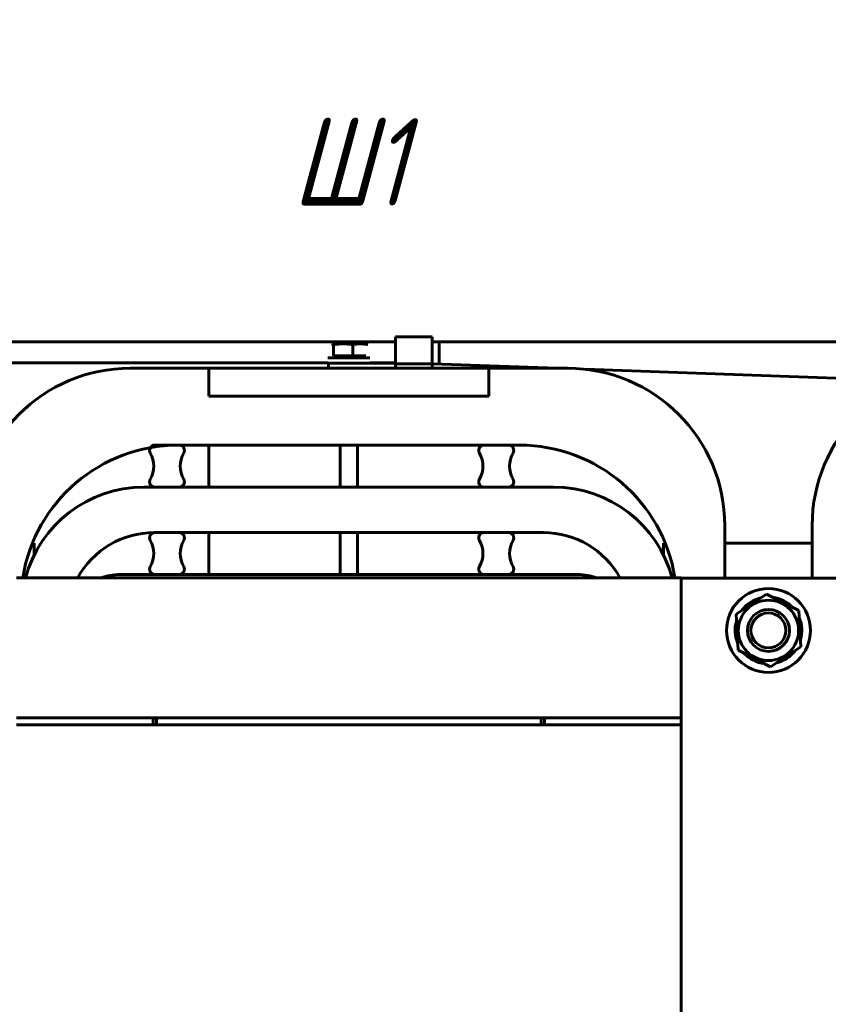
# Model space of a CAD drawing. Header units: millimetres. Extents: x 0 to 420, y 0 to 594.
# Tile 16 of 17: x 203 to 249, y 447 to 503. Entities that reach past the tile are written whole.
import ezdxf

# ---------------------------------------------------------------- set-up
doc = ezdxf.new("R2010")
doc.units = ezdxf.units.MM
doc.linetypes.add('K5LT_BASIC', pattern=[0])
doc.linetypes.add('K5LT_THIN', pattern=[0])
doc.layers.add('Системный слой', color=7, linetype='Continuous')
doc.styles.add('KDIMTEXTSTYLE', font='GOST_AU.SHX', dxfattribs={"width": 0.96, "oblique": 15, "height": 5})
doc.dimstyles.new('KDIMSTYLE (0.20)', dxfattribs={"dimtxt": 5, "dimasz": 1, "dimexe": 2, "dimexo": 0, "dimgap": 1, "dimtad": 1, "dimlfac": 5, "dimtxsty": 'KDIMTEXTSTYLE', "dimsah": 1, "dimcen": 0, "dimdle": 1, "dimadec": 0, "dimazin": 0, "dimtfac": 0.667, "dimtmove": 0, "dimatfit": 3, "dimfxl": 1, "dimtvp": 1, "dimtolj": 1, "dimtzin": 0, "dimarcsym": 0})

# ---------------------------------------------------------------- blocks, each defined once
blk = doc.blocks.new('U158')
at = {"layer": 'Системный слой', "color": 150, "linetype": 'K5LT_BASIC', "lineweight": 60, "true_color": 0x0080ff}
for p, q in [((209.266, 483.201), (213.766, 483.201)), ((229.766, 483.201), (234.266, 483.201))]:
    blk.add_line(p, q, dxfattribs=at)
blk = doc.blocks.new('U159')
at = {"layer": 'Системный слой', "color": 150, "linetype": 'K5LT_BASIC', "lineweight": 60, "true_color": 0x0080ff}
for start, end in [(103.6176, 142.6976), (43.6176, 82.6976), (163.6176, 202.6976), (343.6176, 22.6976), (283.6176, 322.6976), (223.6176, 262.6976)]:
    blk.add_arc((245.766, 468.201), 1.91, start, end, dxfattribs=at)
blk = doc.blocks.new('U160')
at = {"layer": 'Системный слой', "color": 150, "linetype": 'K5LT_BASIC', "lineweight": 60, "true_color": 0x0080ff}
blk.add_line((202.766, 462.801), (240.766, 462.801), dxfattribs=at)
blk = doc.blocks.new('U177')
at = {"layer": 'Системный слой', "color": 150, "linetype": 'K5LT_BASIC', "lineweight": 60, "true_color": 0x0080ff}
for p, q in [((213.766, 476.401), (213.766, 478.801)), ((213.766, 471.401), (213.766, 473.801))]:
    blk.add_line(p, q, dxfattribs=at)
blk = doc.blocks.new('U186')
at = {"layer": 'Системный слой', "color": 150, "linetype": 'K5LT_BASIC', "lineweight": 60, "true_color": 0x0080ff}
for p, q in [((184.966, 462.801), (192.766, 462.801)), ((202.766, 462.801), (210.566, 462.801))]:
    blk.add_line(p, q, dxfattribs=at)
blk = doc.blocks.new('U187')
at = {"layer": 'Системный слой', "color": 150, "linetype": 'K5LT_BASIC', "lineweight": 60, "true_color": 0x0080ff}
for p, q in [((184.966, 463.201), (192.766, 463.201)), ((202.766, 463.201), (210.566, 463.201))]:
    blk.add_line(p, q, dxfattribs=at)
blk = doc.blocks.new('U188')
at = {"layer": 'Системный слой', "color": 150, "linetype": 'K5LT_BASIC', "lineweight": 60, "true_color": 0x0080ff}
for p, q in [((203.766, 473.201), (203.766, 472.513)), ((203.766, 419.201), (203.766, 418.581))]:
    blk.add_line(p, q, dxfattribs=at)
blk = doc.blocks.new('U204')
at = {"layer": 'Системный слой', "color": 150, "linetype": 'K5LT_BASIC', "lineweight": 60, "true_color": 0x0080ff}
blk.add_line((202.766, 471.201), (240.766, 471.201), dxfattribs=at)
blk = doc.blocks.new('U205')
at = {"layer": 'Системный слой', "color": 150, "linetype": 'K5LT_BASIC', "lineweight": 60, "true_color": 0x0080ff}
for p, q in [((184.966, 463.201), (184.766, 463.201)), ((210.766, 463.201), (210.566, 463.201)), ((232.966, 463.201), (232.766, 463.201)), ((258.766, 463.201), (258.566, 463.201))]:
    blk.add_line(p, q, dxfattribs=at)
blk = doc.blocks.new('U206')
at = {"layer": 'Системный слой', "color": 150, "linetype": 'K5LT_BASIC', "lineweight": 60, "true_color": 0x0080ff}
for p, q in [((178.935, 484.701), (224.435, 484.701)), ((226.535, 484.701), (272.435, 484.701))]:
    blk.add_line(p, q, dxfattribs=at)
blk = doc.blocks.new('U208')
at = {"layer": 'Системный слой', "color": 150, "linetype": 'K5LT_BASIC', "lineweight": 60, "true_color": 0x0080ff}
for p, q in [((178.935, 483.501), (220.566, 483.501)), ((222.966, 483.501), (224.435, 483.501))]:
    blk.add_line(p, q, dxfattribs=at)
blk = doc.blocks.new('U213')
at = {"layer": 'Системный слой', "color": 150, "linetype": 'K5LT_BASIC', "lineweight": 60, "true_color": 0x0080ff}
for p, q in [((226.535, 483.456), (233.674, 483.201)), ((235.28, 483.143), (253.745, 482.483))]:
    blk.add_line(p, q, dxfattribs=at)
blk = doc.blocks.new('U215')
at = {"layer": 'Системный слой', "color": 150, "linetype": 'K5LT_BASIC', "lineweight": 60, "true_color": 0x0080ff}
for p, q in [((232.966, 462.801), (240.766, 462.801)), ((250.766, 462.801), (258.566, 462.801))]:
    blk.add_line(p, q, dxfattribs=at)
blk = doc.blocks.new('U216')
at = {"layer": 'Системный слой', "color": 150, "linetype": 'K5LT_BASIC', "lineweight": 60, "true_color": 0x0080ff}
for p, q in [((232.966, 463.201), (240.766, 463.201)), ((250.766, 463.201), (258.566, 463.201))]:
    blk.add_line(p, q, dxfattribs=at)
blk = doc.blocks.new('U233')
at = {"layer": 'Системный слой', "color": 150, "linetype": 'K5LT_BASIC', "lineweight": 60, "true_color": 0x0080ff}
for p, q in [((239.766, 472.513), (239.766, 473.201)), ((239.766, 418.581), (239.766, 419.201))]:
    blk.add_line(p, q, dxfattribs=at)
blk = doc.blocks.new('KDIMARROW_01')
at = {"layer": 'Системный слой'}
blk.add_hatch(color=0, dxfattribs=at).paths.add_polyline_path([(0, 0), (-5, 0.658), (-4.5, 0), (-5, -0.658)])
at = {"layer": 'Системный слой', "color": 0, "linetype": 'K5LT_THIN', "lineweight": 18}
for p, q in [((-4.5, 0), (-5, 0.658)), ((-5, 0.658), (0, 0)), ((0, 0), (-5, -0.658)), ((-5, -0.658), (-4.5, 0)), ((0, 0), (-1, 0))]:
    blk.add_line(p, q, dxfattribs=at)

msp = doc.modelspace()

# ---------------------------------------------------------------- linework, layer by layer
at = {"layer": 'Системный слой', "color": 150, "linetype": 'K5LT_BASIC', "lineweight": 60, "true_color": 0x0080ff}
for p, q in [((224.4352, 483.4481), (224.4352, 485.0005)), ((224.4352, 485.0005), (226.5352, 485.0005)), ((226.5352, 483.4481), (226.5352, 485.0005)), ((220.7841, 484.6005), (221.4407, 484.6005)), ((220.8946, 483.9005), (220.8946, 484.5442)), ((222.4222, 484.6005), (221.4407, 484.6005)), ((221.9867, 483.9005), (221.9867, 484.5442)), ((222.7655, 484.6005), (222.4222, 484.6005)), ((226.5352, 484.7005), (226.9352, 484.7005)), ((226.9352, 484.7005), (226.9352, 483.5005)), ((220.5655, 483.8005), (222.9655, 483.8005)), ((221.9867, 483.9005), (220.8946, 483.9005)), ((222.7395, 483.9005), (221.9867, 483.9005)), ((220.5655, 483.4805), (220.5655, 483.5005)), ((220.5655, 483.4805), (222.305, 483.4805)), ((220.6033, 483.4805), (220.6033, 483.2125)), ((222.305, 483.4805), (224.4352, 483.4805)), ((222.9655, 483.4805), (222.9655, 483.5005)), ((224.4352, 483.4481), (226.5352, 483.4481)), ((224.4352, 483.4481), (224.4352, 483.2125)), ((226.5352, 483.4481), (226.5352, 483.2125)), ((213.7655, 483.2005), (213.7655, 481.6005)), ((229.7655, 483.2005), (213.7655, 483.2005)), ((214.2695, 483.2125), (229.2695, 483.2125)), ((214.2695, 483.2125), (214.2695, 483.2005)), ((214.2695, 483.2005), (229.2695, 483.2005)), ((229.2695, 483.2125), (229.2695, 483.2005)), ((229.7655, 483.2005), (229.7655, 481.6005)), ((229.7655, 481.6005), (213.7655, 481.6005)), ((210.6655, 478.8005), (212.0655, 478.8005)), ((212.0055, 478.8005), (231.5255, 478.8005)), ((221.2655, 478.8005), (222.2655, 478.8005)), ((221.2655, 476.4005), (221.2655, 478.8005)), ((222.2655, 478.8005), (222.2655, 476.4005)), ((229.4955, 478.8005), (230.8955, 478.8005)), ((210.0355, 476.4005), (233.4955, 476.4005)), ((212.0655, 476.4005), (210.6655, 476.4005)), ((222.2655, 476.4005), (221.2655, 476.4005)), ((230.8955, 476.4005), (229.4955, 476.4005)), ((210.6355, 473.8005), (232.8955, 473.8005)), ((210.6655, 473.8005), (212.0655, 473.8005)), ((221.2655, 473.8005), (222.2655, 473.8005)), ((221.2655, 471.4005), (221.2655, 473.8005)), ((222.2655, 473.8005), (222.2655, 471.4005)), ((229.4955, 473.8005), (230.8955, 473.8005)), ((243.2655, 474.2005), (243.2655, 471.2005)), ((248.2655, 471.2005), (248.2655, 474.2005)), ((203.6725, 473.2005), (203.7655, 473.2005)), ((239.7655, 473.2005), (239.8586, 473.2005)), ((243.2655, 473.2005), (248.2655, 473.2005)), ((208.6655, 471.4005), (234.8655, 471.4005)), ((212.0655, 471.4005), (210.6655, 471.4005)), ((222.2655, 471.4005), (221.2655, 471.4005)), ((230.8955, 471.4005), (229.4955, 471.4005)), ((240.7655, 419.2005), (240.7655, 471.2005)), ((240.7655, 471.2005), (250.7655, 471.2005)), ((245.651, 470.2758), (243.911, 469.139)), ((247.5056, 469.3373), (245.651, 470.2758)), ((247.62, 467.262), (247.5056, 469.3373)), ((243.911, 469.139), (244.0255, 467.0637)), ((244.0255, 467.0637), (245.88, 466.1252)), ((245.88, 466.1252), (247.62, 467.262)), ((210.5655, 463.2005), (210.5655, 462.8005)), ((210.7655, 463.2005), (232.7655, 463.2005)), ((210.7655, 463.2005), (210.7655, 462.8005)), ((232.7655, 463.2005), (232.7655, 462.8005)), ((232.9655, 463.2005), (232.9655, 462.8005)), ((210.7655, 462.8005), (232.7655, 462.8005))]:
    msp.add_line(p, q, dxfattribs=at)
for radius in [2.4, 1.725, 1.2, 1]:
    msp.add_circle((245.7655, 468.2005), radius, dxfattribs=at)
for centre, radius, start, end in [((209.2655, 474.2005), 9, 90, 180), ((234.2655, 474.2005), 9, 0, 90), ((257.2655, 474.2005), 9, 90, 180), ((212.0055, 469.8005), 9, 90, 171.05098), ((210.6655, 478.5005), 0.3, 90, 210), ((212.0655, 478.5005), 0.3, 330, 90), ((229.4955, 478.5005), 0.3, 90, 210), ((230.8955, 478.5005), 0.3, 330, 90), ((231.5255, 469.8005), 9, 8.94902, 90), ((209.1067, 477.6005), 1.5, 330, 30), ((213.6244, 477.6005), 1.5, 150, 210), ((227.9367, 477.6005), 1.5, 330, 30), ((232.4544, 477.6005), 1.5, 150, 210), ((210.6655, 476.7005), 0.3, 150, 270), ((212.0655, 476.7005), 0.3, 270, 30), ((229.4955, 476.7005), 0.3, 150, 270), ((230.8955, 476.7005), 0.3, 270, 30), ((210.0355, 469.4005), 7, 90, 165.0994), ((233.4955, 469.4005), 7, 14.9006, 90), ((210.6355, 468.8005), 5, 90, 151.3146), ((210.6655, 473.5005), 0.3, 90, 210), ((212.0655, 473.5005), 0.3, 330, 90), ((229.4955, 473.5005), 0.3, 90, 210), ((230.8955, 473.5005), 0.3, 330, 90), ((232.8955, 468.8005), 5, 28.6854, 90), ((209.1067, 472.6005), 1.5, 330, 30), ((213.6244, 472.6005), 1.5, 150, 210), ((227.9367, 472.6005), 1.5, 330, 30), ((232.4544, 472.6005), 1.5, 150, 210), ((210.6655, 471.7005), 0.3, 150, 270), ((212.0655, 471.7005), 0.3, 270, 30), ((229.4955, 471.7005), 0.3, 150, 270), ((230.8955, 471.7005), 0.3, 270, 30), ((208.6655, 468.4005), 3, 90, 111.03947), ((234.8655, 468.4005), 3, 68.96053, 90)]:
    msp.add_arc(centre, radius, start, end, dxfattribs=at)
for points in [[(220.7841, 484.6005), (220.821, 484.6005), (220.8579, 484.5791), (220.8946, 484.5442)], [(220.8946, 484.5442), (221.0767, 484.5792), (221.2587, 484.6005), (221.4407, 484.6005)], [(221.4407, 484.6005), (221.6227, 484.6005), (221.8047, 484.5792), (221.9867, 484.5442)], [(221.9867, 484.5442), (222.1319, 484.5792), (222.277, 484.6005), (222.4222, 484.6005)], [(222.4222, 484.6005), (222.5673, 484.6005), (222.7125, 484.5792), (222.8576, 484.5442)]]:
    msp.add_open_spline(points, degree=3, dxfattribs=at)

# ---------------------------------------------------------------- block references
at = {"layer": 'Системный слой'}
for name in ['U206', 'U208', 'U213', 'U158', 'U177', 'U188', 'U233', 'U204', 'U159', 'U205', 'U187', 'U216', 'U160', 'U186', 'U215']:
    msp.add_blockref(name, (0, 0), dxfattribs=at)

# ---------------------------------------------------------------- dimensions: what is measured, and where the dimension line sits
at = {"layer": 'Системный слой', "color": 7}
msp.add_linear_dim(base=(168.7655, 495.0005), p1=(274.7655, 478.6227), p2=(168.7655, 478.6227), location=(221.7655, 495.0005), text='\\H5.0;\\W0.965;\\Q15;\\H5.0;\\W0.965;\\Q15;\\Q15;Ш1', dimstyle='KDIMSTYLE (0.20)', override={"dimexo": 0, "dimblk1": 'KDIMARROW_01', "dimblk2": 'KDIMARROW_01', "dimse1": 0, "dimse2": 0, "dimclrt": 7, "dimtolj": 1}, dxfattribs=at).render()

doc.saveas('drawing.dxf')
